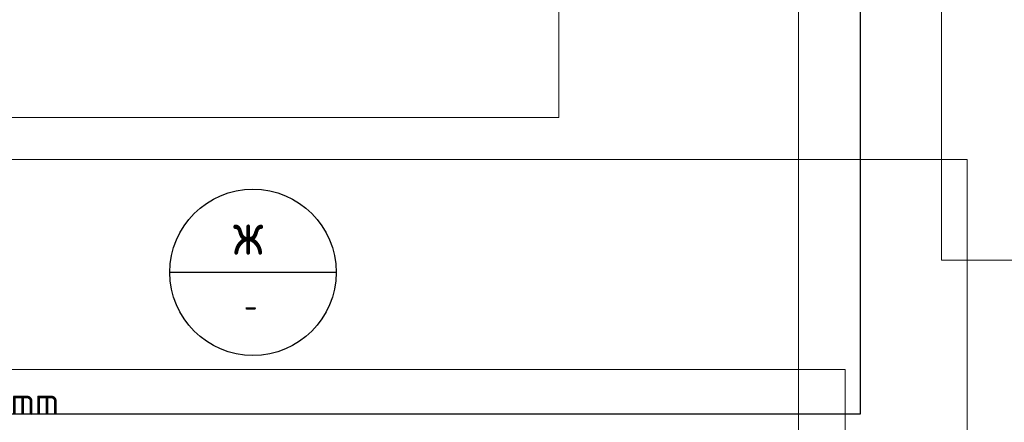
# Model space of a CAD drawing. Header units: millimetres. Extents: x 0 to 21005, y 0 to 14855.
# Tile 12 of 50: x 7526 to 11471, y 4772 to 6386. Entities that reach past the tile are written whole.
import ezdxf

# ---------------------------------------------------------------- set-up
doc = ezdxf.new("R2010")
doc.units = ezdxf.units.MM
for name, color, linetype, lineweight in [('Standard', 7, 'Continuous', 25), ('Выпуски арматуры Г-обр.', 7, 'Continuous', 25), ('Текст_ общее', 7, 'Continuous', 25)]:
    doc.layers.add(name, color=color, linetype=linetype, lineweight=lineweight)
doc.styles.add('ISOCPEUR', font='txt')

msp = doc.modelspace()

# ---------------------------------------------------------------- linework, layer by layer
at = {"layer": 'Standard', "color": 220, "linetype": 'Continuous', "lineweight": -3, "transparency": 33554687}
msp.add_lwpolyline([(10894.4, 9706.8), (6978.8, 9706.8), (6978.8, 4806.8), (10894.4, 4806.8), (10894.4, 9706.8)], dxfattribs=at)
at = {"layer": 'Standard', "color": 7, "linetype": 'Continuous', "lineweight": 13, "transparency": 33554687}
for points in [[(16303.2, 9631.2), (10646.3, 9631.2), (10646.3, 3974.3), (16303.2, 3974.3), (16303.2, 9631.2)], [(11322.2, 5825.3), (5948.2, 5825.3), (5948.2, 725.5), (11322.2, 725.5), (11322.2, 5825.3)]]:
    msp.add_lwpolyline(points, dxfattribs=at)
at = {"layer": 'Standard', "color": 254, "linetype": 'Continuous', "lineweight": 13, "true_color": 0xc4c4ff, "transparency": 33554687}
for points in [[(6978.8, 5994.7), (9686.1, 5994.7), (9686.1, 9179.3), (6978.8, 9179.3)], [(6717, 1236.4), (10832.4, 1236.4), (10832.4, 4984.3), (6717, 4984.3), (6717, 1236.4)]]:
    msp.add_lwpolyline(points, dxfattribs=at)
at = {"layer": 'Standard', "color": 254, "linetype": 'Continuous', "lineweight": 18, "true_color": 0xc4c4ff, "transparency": 33554687}
msp.add_lwpolyline([(11219.4, 5422.5), (15006.2, 5422.5), (15006.2, 9179.3), (11219.4, 9179.3), (11219.4, 5422.5)], dxfattribs=at)
at = {"layer": 'Текст_ общее', "color": 7, "linetype": 'Continuous', "lineweight": -3, "transparency": 33554687}
msp.add_line((8793.9, 5373.5), (8127.2, 5373.5), dxfattribs=at)
msp.add_circle((8460.5, 5373.5), 333.3, dxfattribs=at)

# ---------------------------------------------------------------- texts
at = {"layer": 'Выпуски арматуры Г-обр.', "color": 7, "linetype": 'Continuous', "lineweight": 13, "transparency": 33554687, "insert": (6804.9, 4802), "char_height": 110, "width": 1052.191, "attachment_point": 7, "style": 'ISOCPEUR'}
msp.add_mtext('\\W0.94;ø12 L=1500mm ', dxfattribs=at)
at = {"layer": 'Текст_ общее', "color": 7, "linetype": 'Continuous', "lineweight": 35, "transparency": 33554687, "insert": (8381.8, 5443.4), "char_height": 175, "width": 229.039, "attachment_point": 7, "style": 'ISOCPEUR'}
msp.add_mtext('\\W0.82;ж', dxfattribs=at)
at = {"layer": 'Текст_ общее', "color": 7, "linetype": 'Continuous', "lineweight": 18, "transparency": 33554687, "insert": (8424.7, 5189.4), "char_height": 100, "width": 108.805, "attachment_point": 7, "style": 'ISOCPEUR'}
msp.add_mtext('\\W0.78;-', dxfattribs=at)

doc.saveas('drawing.dxf')
